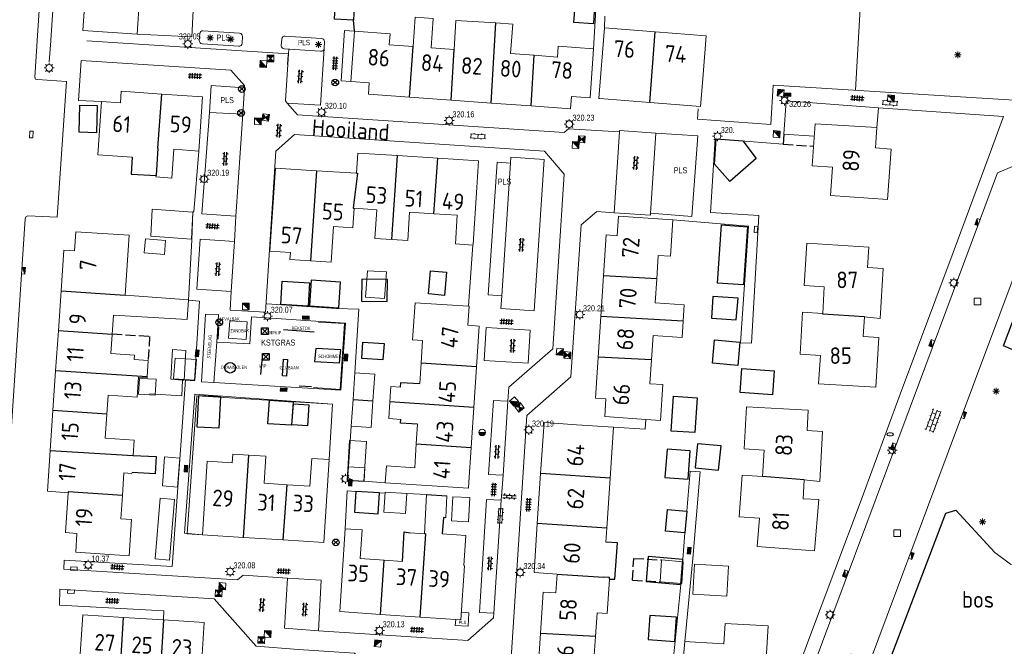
# Model space of a CAD drawing. Extents: x 168769 to 512904, y 516715 to 1559940.
# Tile 161 of 186: x 170197 to 170344, y 520095 to 520189. Entities that reach past the tile are written whole.
import ezdxf

# ---------------------------------------------------------------- set-up
doc = ezdxf.new("R2010")
doc.units = 0
doc.header["$MEASUREMENT"] = 0
doc.linetypes.add('OVERBOUW', pattern=[2, 1.5, -0.5])
doc.layers.get('0').update_dxf_attribs({"linetype": 'CONTINUOUS'})
for name, color, linetype, lineweight in [('B01_HOOFDGEBOUW', 10, 'CONTINUOUS', 0), ('B02_bijgebouw', 12, 'CONTINUOUS', 0), ('B07_scheidingsmuur', 14, 'CONTINUOUS', 25), ('B16_LUIFEL', 6, 'OVERBOUW', 25), ('L51_WATERLEIDINGPUT', 7, 'CONTINUOUS', 18), ('M10_Hulppunt', 7, 'CONTINUOUS', 18), ('Q13_SPEELWERKTUIG', 32, 'CONTINUOUS', 25), ('Q21_LANTAARNPAAL', 7, 'CONTINUOUS', 18), ('Q23_kolk', 7, 'CONTINUOUS', 18), ('Q26_BOOM', 7, 'CONTINUOUS', 18), ('Q28_rioolput', 7, 'CONTINUOUS', 18), ('Q722_RIOOLPUT_RWA', 5, 'CONTINUOUS', 18), ('Q723_RIOOLPUT_DWA', 32, 'CONTINUOUS', 18), ('Q92_BRANDKRAAN', 7, 'CONTINUOUS', 0), ('Q96_STRAATKOLK', 7, 'CONTINUOUS', 0), ('Q97_TROTTOIRKOLK', 7, 'CONTINUOUS', 0), ('S02_symb_open_verh', 7, 'CONTINUOUS', 13), ('T02_RASTER', 34, 'CONTINUOUS', 0), ('T05_SCHUTTING', 7, 'CONTINUOUS', 25), ('T51_CULTUURSCHEIDING', 3, 'CONTINUOUS', 0), ('V00_kant_verharding', 252, 'CONTINUOUS', 0), ('V02_Kant_open_verh', 253, 'CONTINUOUS', 0), ('V03_kant_tegel_verh', 254, 'CONTINUOUS', 13)]:
    doc.layers.add(name, color=color, linetype=linetype, lineweight=lineweight)
for name, color, linetype in [('B11_dakrand_hoofdgebouw', 20, 'CONTINUOUS'), ('B14_dakrand_bijgebouw', 30, 'CONTINUOUS'), ('Q14_zitbank', 32, 'CONTINUOUS'), ('Q22_Paal_steen', 32, 'CONTINUOUS'), ('Q34_Speelwerktuig', 32, 'CONTINUOUS'), ('S02_Klinkers', 7, 'CONTINUOUS'), ('S03_Tegels', 7, 'CONTINUOUS'), ('T20_TALUD', 34, 'CONTINUOUS'), ('Z02_Huisnummer', 253, 'CONTINUOUS'), ('Z05_Cultuuraanduiding', 3, 'CONTINUOUS'), ('Z06_STRAATNAAM', 7, 'CONTINUOUS')]:
    doc.layers.add(name, color=color, linetype=linetype)
doc.styles.add('ISOCP', font='isocp.shx', dxfattribs={"height": 1.8})
doc.styles.get("Standard").update_dxf_attribs({"font": 'ISOB.SHX'})

# ---------------------------------------------------------------- blocks, each defined once
blk = doc.blocks.new('Q21')
at = {"color": 0}
for points in [[(-1.5, 0), (-1, 0)], [(-1.06, 1.06), (-0.71, 0.71)], [(0, 1.5), (0, 1)], [(1.06, 1.06), (0.71, 0.71)], [(1.5, 0), (1, 0)], [(-1.06, -1.06), (-0.71, -0.71)], [(0, -1.5), (0, -1)], [(1.06, -1.06), (0.71, -0.71)]]:
    blk.add_lwpolyline(points, dxfattribs=at)
blk.add_circle((0, 0), 1, dxfattribs=at)
blk = doc.blocks.new('Q26')
at = {"color": 0}
for p, q in [((-1, 0), (1, 0)), ((-0.7, 0.7), (0.7, -0.7)), ((0.7, 0.7), (-0.7, -0.7)), ((0, 1), (0, -1))]:
    blk.add_line(p, q, dxfattribs=at)
blk = doc.blocks.new('Q28')
at = {"color": 0}
blk.add_lwpolyline([(1, 1), (1, -1), (-1, -1), (-1, 1)], close=True, dxfattribs=at)
blk = doc.blocks.new('Q97')
blk.add_hatch(color=256).paths.add_polyline_path([(-1, 1), (-1, 0), (1, 1)])
blk.add_line((1, 1), (-1, 0))
at = {"color": 0}
for points in [[(-1, 0), (-1, 1), (1, 1), (1, 0), (-1, 0)], [(0, 0.8), (0, 1)]]:
    blk.add_lwpolyline(points, dxfattribs=at)
blk = doc.blocks.new('Q23')
at = {"color": 0}
blk.add_lwpolyline([(0.99, -0.5), (-0.99, -0.5), (-0.99, 0.5), (0.99, 0.5), (0.99, -0.5)], dxfattribs=at)
blk = doc.blocks.new('Q92')
at = {"color": 0}
blk.add_ellipse((0, 0), major_axis=(-0.991, 0), ratio=0.499983, start_param=1.570796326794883, end_param=7.853981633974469, dxfattribs=at)
blk = doc.blocks.new('S022')
at = {"color": 0}
for p, q in [((0.01, 1.15), (0.31, 1.15)), ((0.31, -2.3), (0.31, 2.3)), ((0.31, 2.1), (1.51, 2.1)), ((0.31, 0), (1.51, 0)), ((1.51, -2.3), (1.51, 2.3)), ((1.51, 1.05), (1.81, 1.05)), ((0.01, -1.15), (0.31, -1.15)), ((0.31, -2.1), (1.51, -2.1)), ((1.51, -1.05), (1.81, -1.05))]:
    blk.add_line(p, q, dxfattribs=at)
blk = doc.blocks.new('S024')
at = {"color": 0}
for p, q in [((0, 1.2), (6.7, 1.2)), ((0, 0), (6.7, 0)), ((0.2, 1.2), (0.2, 0)), ((1.25, 1.5), (1.25, 1.2)), ((1.25, 0), (1.25, -1.2)), ((2.3, 1.2), (2.3, 0)), ((3.35, 1.5), (3.35, 1.2)), ((3.35, 0), (3.35, -1.2)), ((4.4, 1.2), (4.4, 0)), ((5.45, 1.5), (5.45, 1.2)), ((5.45, 0), (5.45, -1.2)), ((6.5, 1.2), (6.5, 0)), ((0, -1.2), (6.7, -1.2)), ((0.2, -1.2), (0.2, -1.5)), ((2.3, -1.2), (2.3, -1.5)), ((4.4, -1.2), (4.4, -1.5)), ((6.5, -1.2), (6.5, -1.5))]:
    blk.add_line(p, q, dxfattribs=at)
blk = doc.blocks.new('Q34')
at = {"color": 0}
for p, q in [((-0.7, 0.7), (0.7, -0.7)), ((0.7, 0.7), (-0.7, -0.7))]:
    blk.add_line(p, q, dxfattribs=at)
blk.add_lwpolyline([(1, 1), (1, -1), (-1, -1), (-1, 1)], close=True, dxfattribs=at)
blk = doc.blocks.new('Q723')
for points in [[(-1, 1), (1, -1)], [(-1, -1), (1, 1)], [(-1, -1), (1, -1), (1, 1), (-1, 1), (-1, -1)], [(0.8, 0.8), (-0.8, 0.8)], [(0.6, 0.6), (-0.6, 0.6)], [(0.4, 0.4), (-0.4, 0.4)], [(0.2, 0.2), (-0.2, 0.2)], [(0.8, -0.8), (-0.8, -0.8)], [(0.6, -0.6), (-0.6, -0.6)], [(0.4, -0.4), (-0.4, -0.4)], [(0.2, -0.2), (-0.2, -0.2)]]:
    blk.add_lwpolyline(points)
blk = doc.blocks.new('Q22')
for points in [[(-0.719, -0.672), (0.702, 0.706)], [(-0.712, 0.671), (0.715, -0.672)]]:
    blk.add_lwpolyline(points)
blk.add_circle((0, 0), 1)
blk = doc.blocks.new('Q722')
for points in [[(-1, 1), (1, -1)], [(-1, -1), (1, -1), (1, 1), (-1, 1), (-1, -1)], [(-0.8, 0.8), (-1, 0.8)], [(-0.6, 0.6), (-1, 0.6)], [(-0.4, 0.4), (-1, 0.4)], [(-0.2, 0.2), (-1, 0.2)], [(-1, 0), (0, 0)], [(0.2, -0.2), (-1, -0.2)], [(0.4, -0.4), (-1, -0.4)], [(0.6, -0.6), (-1, -0.6)], [(0.8, -0.8), (-1, -0.8)]]:
    blk.add_lwpolyline(points)
blk = doc.blocks.new('Q96')
for p, q in [((-1, 0.88), (1, 0.88)), ((-1, 0.75), (1, 0.75)), ((-1, 0.63), (1, 0.63)), ((-1, 0.5), (1, 0.5)), ((-1, 0.38), (1, 0.38)), ((-1, 0.25), (1, 0.25)), ((-1, 0.12), (1, 0.12))]:
    blk.add_line(p, q)
at = {"color": 0}
blk.add_lwpolyline([(1, 1), (1, 0), (-1, 0), (-1, 1), (1, 1)], dxfattribs=at)
blk = doc.blocks.new('TEGELS6')
for points in [[(-4, 0.75), (4, 0.75)], [(-3, -1.6), (-3, 1.6)], [(-1.5, -1.6), (-1.5, 1.6)], [(0, -1.6), (0, 1.6)], [(1.5, -1.6), (1.5, 1.6)], [(3, -1.6), (3, 1.6)], [(-4, -0.75), (4, -0.75)]]:
    blk.add_lwpolyline(points)
blk = doc.blocks.new('KLINKERS6')
for points in [[(-4, 0.75), (4, 0.75)], [(-3, 0.75), (-3, 1.6)], [(-1.5, -0.75), (-1.5, 0.75)], [(0, 0.75), (0, 1.6)], [(1.5, -0.75), (1.5, 0.75)], [(3, 0.75), (3, 1.6)], [(-4, -0.75), (4, -0.75)], [(-3, -1.6), (-3, -0.75)], [(0, -1.6), (0, -0.75)], [(3, -1.6), (3, -0.75)]]:
    blk.add_lwpolyline(points)
blk = doc.blocks.new('L51')
for points in [[(0, 1, 1), (0, -1)], [(0, -1, 1), (0, 1)]]:
    blk.add_lwpolyline(points, format="xyb")
blk.add_lwpolyline([(-1, 0), (1, 0), (0.9, -0.2), (-0.9, -0.2), (-0.8, -0.4), (0.8, -0.4), (0.7, -0.6), (-0.7, -0.6), (-0.4, -0.8), (0.4, -0.8), (0, -1)])

msp = doc.modelspace()

# ---------------------------------------------------------------- linework, layer by layer
at = {"layer": 'B01_HOOFDGEBOUW'}
for points in [[(170214.22, 520187.07), (170206.05, 520187.61), (170206.24, 520190.48), (170204.64, 520190.58), (170205.05, 520196.82)], [(170213.15, 520196.28), (170212.91, 520192.64), (170214.58, 520192.53), (170214.22, 520187.07)], [(170255.56, 520185.21), (170255.88, 520189.63), (170258.58, 520189.44), (170258.27, 520185.04), (170261.72, 520184.79)], [(170267.96, 520188.77), (170261.98, 520189.13), (170261.72, 520184.79)], [(170267.96, 520188.77), (170270.49, 520188.59), (170270.17, 520184.15), (170273.69, 520183.9)], [(170246.23, 520179.98), (170246.77, 520187.51)], [(170246.77, 520187.51), (170252.11, 520187.12), (170251.99, 520185.46), (170255.56, 520185.21)], [(170283.56, 520177.42), (170283.41, 520177.43), (170284.24, 520188)], [(170284.24, 520188), (170291.86, 520187.41)], [(170291.86, 520187.41), (170299.47, 520186.82), (170298.97, 520180.36)], [(170273.69, 520183.9), (170277.2, 520183.64), (170277.32, 520185.27), (170282.61, 520184.89)], [(170282.61, 520184.89), (170282.08, 520177.54), (170279.29, 520177.74), (170279.15, 520175.89)], [(170248.88, 520178.06), (170249, 520179.78), (170246.23, 520179.98)], [(170298.97, 520180.36), (170298.65, 520176.24)], [(170208.86, 520176.98), (170211.69, 520176.79), (170211.8, 520178.51)], [(170211.8, 520178.51), (170217.9, 520178.09)], [(170217.9, 520178.09), (170224.02, 520177.68)], [(170255.01, 520177.62), (170248.88, 520178.06)], [(170213.46, 520168.62), (170208.31, 520168.97), (170208.86, 520176.98)], [(170224.02, 520177.68), (170223.46, 520169.56)], [(170261.27, 520177.17), (170255.01, 520177.62)], [(170267.25, 520176.74), (170261.27, 520177.17)], [(170273.24, 520176.31), (170267.25, 520176.74)], [(170291.03, 520176.84), (170283.56, 520177.42)], [(170298.65, 520176.24), (170291.03, 520176.84)], [(170279.15, 520175.89), (170273.24, 520176.31)], [(170326.68, 520162.27), (170318.1, 520162.87), (170318.4, 520167.14), (170315.37, 520167.36), (170315.81, 520173.65), (170325.08, 520173.08), (170324.87, 520170.02), (170327.21, 520169.85), (170326.68, 520162.27)], [(170223.46, 520169.56), (170219.68, 520169.83), (170219.38, 520165.51), (170217.02, 520165.67), (170217.04, 520165.89)], [(170247.07, 520166.22), (170247.26, 520169.26), (170253.22, 520168.87)], [(170253.22, 520168.87), (170259.27, 520168.48)], [(170259.27, 520168.48), (170265.35, 520168.09)], [(170265.35, 520168.09), (170265.09, 520164.09)], [(170234.11, 520154.54), (170234.92, 520167.01)], [(170234.92, 520167.01), (170241.06, 520166.61)], [(170241.06, 520166.61), (170247.07, 520166.22)], [(170265.09, 520164.09), (170264.54, 520155.59)], [(170246.72, 520160.98), (170246.53, 520158.04)], [(170252.38, 520156.28), (170249.85, 520156.45), (170250.13, 520160.76), (170246.72, 520160.98)], [(170258.69, 520160.15), (170255.02, 520160.38), (170254.75, 520156.13), (170252.38, 520156.28)], [(170264.51, 520155.47), (170261.9, 520155.64), (170262.17, 520159.92), (170258.69, 520160.15)], [(170294.49, 520159.26), (170286.33, 520159.81), (170286.14, 520156.86), (170284.5, 520156.97), (170284.09, 520150.84)], [(170292.07, 520150.39), (170292.3, 520153.9), (170294.13, 520153.78), (170294.49, 520159.26)], [(170202.8, 520148.59), (170203.22, 520154.72), (170204.82, 520154.62), (170205, 520157.44), (170213.02, 520156.92)], [(170246.53, 520158.04), (170243.62, 520158.22), (170243.28, 520152.89), (170240.19, 520153.09)], [(170212.42, 520147.96), (170213.02, 520156.92)], [(170240.19, 520153.09), (170237.11, 520153.29), (170237.18, 520154.34), (170234.11, 520154.54)], [(170264.54, 520155.59), (170264.51, 520155.47)], [(170316.95, 520145.22), (170317.19, 520149.22), (170314.15, 520149.4), (170314.55, 520155.73), (170323.85, 520155.16), (170323.66, 520152.09), (170326, 520151.94), (170325.55, 520144.45), (170323.21, 520144.69)], [(170284.09, 520150.84), (170283.69, 520144.74)], [(170296.05, 520144.06), (170296.21, 520146.5), (170291.83, 520146.79), (170292.07, 520150.39)], [(170202.4, 520142.61), (170202.8, 520148.59)], [(170212.42, 520147.96), (170221.92, 520147.27)], [(170221.92, 520147.27), (170221.71, 520144.28)], [(170256.77, 520137.74), (170256.99, 520141.15), (170255.45, 520141.24), (170255.87, 520146.8), (170263.85, 520146.29)], [(170263.85, 520146.29), (170263.96, 520146.28), (170263.78, 520143.43), (170265.46, 520143.31)], [(170210.64, 520144.96), (170210.45, 520142.08)], [(170221.71, 520144.28), (170210.64, 520144.96)], [(170283.69, 520144.74), (170283.29, 520138.66)], [(170291.29, 520138.24), (170291.53, 520141.9), (170295.88, 520141.61), (170296.05, 520144.06)], [(170323.21, 520144.69), (170323.03, 520141.78), (170325.38, 520141.63), (170324.93, 520134.16), (170316.34, 520134.67), (170316.6, 520138.91), (170313.56, 520139.09), (170313.94, 520145.4), (170316.95, 520145.22)], [(170201.99, 520136.62), (170202.4, 520142.61)], [(170265.46, 520143.31), (170265.06, 520137.2)], [(170210.45, 520142.08), (170210.26, 520139.19), (170213.81, 520138.95), (170213.76, 520138.31), (170215.87, 520138.17), (170215.71, 520135.72)], [(170283.29, 520138.66), (170282.88, 520132.51), (170284.45, 520132.41), (170284.28, 520129.74), (170290.42, 520129.33)], [(170290.42, 520129.33), (170292.63, 520129.19), (170292.98, 520134.55), (170291.05, 520134.68), (170291.29, 520138.24)], [(170256.58, 520134.72), (170256.77, 520137.74)], [(170265.06, 520137.2), (170264.67, 520131.13)], [(170201.59, 520130.65), (170201.99, 520136.62)], [(170215.71, 520135.72), (170215.7, 520135.57), (170214.43, 520135.66), (170214.23, 520132.66), (170209.85, 520132.95)], [(170252.1, 520131.94), (170252.25, 520134.26), (170253.66, 520134.17)], [(170209.85, 520132.95), (170209.66, 520130.1)], [(170253.72, 520129.34), (170251.94, 520129.46), (170252.1, 520131.94)], [(170264.67, 520131.13), (170264.28, 520125.14)], [(170307.91, 520120.77), (170308.2, 520124.74), (170305.17, 520124.9), (170305.51, 520131.21), (170314.77, 520130.71), (170314.61, 520127.66), (170316.93, 520127.53), (170316.53, 520120.03), (170314.19, 520120.25)], [(170201.19, 520124.68), (170201.59, 520130.65)], [(170209.66, 520130.1), (170209.43, 520126.51), (170213.75, 520126.22), (170213.59, 520123.91)], [(170256.03, 520125.67), (170256.23, 520128.63)], [(170274.68, 520121.22), (170275.19, 520128.85), (170276.04, 520128.8)], [(170276.04, 520128.8), (170280.03, 520128.53)], [(170280.03, 520128.53), (170285.62, 520128.16)], [(170285.62, 520128.16), (170285.11, 520120.53)], [(170251.4, 520119.84), (170251.56, 520122.37), (170255.8, 520122.09), (170256.03, 520125.67)], [(170264.28, 520125.14), (170263.94, 520119.91)], [(170203.86, 520118.34), (170200.77, 520118.55), (170201.19, 520124.68)], [(170228.53, 520124.12), (170228.45, 520122.82), (170224.72, 520123.06), (170224.02, 520112.03)], [(170228.53, 520124.12), (170230.96, 520123.97)], [(170230.96, 520123.97), (170233.47, 520123.81), (170233.22, 520119.75), (170236.7, 520119.53)], [(170236.7, 520119.53), (170240.11, 520119.31), (170240.38, 520123.48), (170242.96, 520123.32)], [(170242.96, 520123.32), (170242.18, 520110.89)], [(170213.44, 520121.36), (170213.43, 520121.23), (170212.21, 520121.31), (170211.99, 520117.92)], [(170274.18, 520113.74), (170274.68, 520121.22)], [(170285.11, 520120.53), (170284.61, 520113.05)], [(170314.19, 520120.25), (170314.04, 520117.43), (170316.38, 520117.3), (170315.73, 520109.65), (170307.15, 520110.29), (170307.46, 520114.53), (170304.43, 520114.75), (170304.89, 520120.99), (170307.91, 520120.77)], [(170263.94, 520119.91), (170263.88, 520119.03), (170251.4, 520119.84)], [(170211.75, 520114.43), (170213.37, 520114.32), (170213.01, 520108.89), (170205, 520109.42), (170205.19, 520112.24), (170203.46, 520112.36), (170203.86, 520118.34)], [(170211.99, 520117.92), (170211.75, 520114.43)], [(170257.27, 520112.2), (170257.56, 520118.08)], [(170260.45, 520114.59), (170260.64, 520117.86)], [(170277.13, 520106.15), (170273.7, 520106.38), (170274.18, 520113.74)], [(170284.61, 520113.05), (170284.47, 520110.91)], [(170230.12, 520111.65), (170224.02, 520112.03)], [(170236.08, 520111.27), (170230.12, 520111.65)], [(170250.68, 520100.11), (170244.56, 520100.52), (170245.4, 520112.94)], [(170245.4, 520112.94), (170247.91, 520112.77), (170247.62, 520108.47), (170251.21, 520108.23)], [(170255.1, 520112.35), (170257.27, 520112.2)], [(170257.27, 520112.2), (170257.45, 520112.19)], [(170263.28, 520107.4), (170263.18, 520107.41), (170263.49, 520111.94), (170259.93, 520112.18)], [(170242.18, 520110.89), (170236.08, 520111.27)], [(170251.21, 520108.23), (170253.97, 520108.04)], [(170263.28, 520107.4), (170262.74, 520099.29), (170256.63, 520099.71)], [(170274.67, 520097.26), (170275.08, 520103.44), (170276.94, 520103.32), (170277.13, 520106.15)], [(170284.98, 520105.4), (170284.63, 520100.25), (170283.13, 520100.35), (170282.89, 520096.8)], [(170205.54, 520091.95), (170206.05, 520100.05), (170212.17, 520099.66)], [(170256.63, 520099.71), (170250.68, 520100.11)], [(170212.17, 520099.66), (170218.17, 520099.27)], [(170218.17, 520099.27), (170224.27, 520098.88), (170223.97, 520094.08)], [(170297.9, 520095.92), (170302.15, 520095.67), (170302.34, 520098.75), (170308.8, 520098.37), (170308.25, 520089.23), (170305.05, 520089.42), (170304.9, 520086.99), (170297.4, 520087.44), (170297.67, 520092.09)], [(170274.27, 520091.29), (170274.67, 520097.26)], [(170282.89, 520096.8), (170282.66, 520093.27), (170286.95, 520092.98), (170286.79, 520090.57)], [(170295.95, 520092.21), (170296.27, 520096.02)], [(170296.27, 520096.02), (170297.9, 520095.92)]]:
    msp.add_lwpolyline(points, dxfattribs=at)
at = {"layer": 'B02_bijgebouw'}
for points in [[(170325.08, 520173.08), (170325.29, 520176.03), (170311.47, 520177.08), (170311.14, 520172.09), (170315.68, 520171.77)], [(170216.47, 520160.82), (170216.26, 520156.77), (170222.36, 520156.36), (170222.57, 520160.41), (170216.47, 520160.82)], [(170222.55, 520160.46), (170222.4, 520156.19)], [(170218.29, 520154.06), (170218.46, 520156.16), (170215.44, 520156.38), (170215.27, 520154.28), (170218.29, 520154.06)], [(170248.45, 520147.64), (170251.29, 520147.45), (170251.57, 520151.43), (170248.74, 520151.62), (170248.45, 520147.64)], [(170219.24, 520135.43), (170219.5, 520139.79), (170221.52, 520139.68)], [(170221.52, 520139.68), (170221.24, 520135.2), (170221.01, 520135.22)], [(170223.08, 520138.33), (170219.92, 520138.53), (170219.67, 520135.4), (170222.83, 520135.2), (170223.08, 520138.33)], [(170217.04, 520135.34), (170214.55, 520135.47), (170214.39, 520133.09), (170216.91, 520132.96), (170217.04, 520135.34)], [(170221.01, 520135.22), (170219.23, 520135.34), (170219.24, 520135.43)], [(170221.01, 520135.22), (170220.91, 520132.86)], [(170246.56, 520132.3), (170246.81, 520136.29), (170249.81, 520136.1), (170249.55, 520132.11)], [(170220.91, 520132.86), (170216.07, 520133.14)], [(170246.3, 520128.31), (170246.56, 520132.3)], [(170249.55, 520132.11), (170249.29, 520128.11), (170246.3, 520128.31)], [(170248.2, 520120), (170248.56, 520126.01), (170246.04, 520126.18), (170245.67, 520120.17), (170248.2, 520120)], [(170218.32, 520123.72), (170217.98, 520119.36), (170220.26, 520119.15), (170220.61, 520123.51), (170218.32, 520123.72)], [(170248.23, 520120.06), (170245.73, 520120.2), (170245.88, 520122.22)], [(170245.88, 520122.22), (170248.34, 520122.06), (170248.23, 520120.06)], [(170219.05, 520108.25), (170219.8, 520117.32), (170217.66, 520117.5), (170216.91, 520108.43), (170219.05, 520108.25)], [(170263.85, 520113.98), (170261.3, 520114.11), (170261.5, 520117.73), (170264.05, 520117.6), (170263.85, 520113.98)], [(170292.77, 520108.26), (170292.57, 520104.99), (170295.83, 520104.73), (170296.03, 520108), (170292.77, 520108.26)], [(170302.58, 520102.84), (170302.85, 520107.33), (170297.75, 520107.64), (170297.49, 520103.14), (170302.58, 520102.84)]]:
    msp.add_lwpolyline(points, dxfattribs=at)
msp.add_lwpolyline([(170251.39, 520118.41), (170251.17, 520115.41), (170254.4, 520115.21), (170254.61, 520118.2), (170251.39, 520118.41)], close=True, dxfattribs=at)
at = {"layer": 'B07_scheidingsmuur'}
for points in [[(170267.25, 520176.74), (170267.96, 520188.77)], [(170291.03, 520176.84), (170291.86, 520187.41)], [(170255.01, 520177.62), (170255.56, 520185.21)], [(170261.27, 520177.17), (170261.72, 520184.79)], [(170273.24, 520176.31), (170273.69, 520183.9)], [(170217.32, 520169.99), (170217.9, 520178.09)], [(170217.32, 520169.99), (170217.04, 520165.89)], [(170252.38, 520156.28), (170253.22, 520168.87)], [(170258.69, 520160.15), (170259.27, 520168.48)], [(170241.06, 520166.61), (170240.19, 520153.09)], [(170247.07, 520166.22), (170247.21, 520166.22), (170246.57, 520160.99), (170246.72, 520160.98)], [(170292.07, 520150.39), (170284.09, 520150.84)], [(170202.8, 520148.59), (170212.42, 520147.96)], [(170296.05, 520144.06), (170283.69, 520144.74)], [(170323.21, 520144.69), (170316.95, 520145.09), (170316.95, 520145.22)], [(170210.45, 520142.08), (170202.4, 520142.61)], [(170291.29, 520138.24), (170283.29, 520138.66)], [(170265.06, 520137.2), (170256.77, 520137.74)], [(170215.71, 520135.72), (170201.99, 520136.62)], [(170246.56, 520132.3), (170249.55, 520132.11)], [(170264.67, 520131.13), (170252.1, 520131.94)], [(170209.66, 520130.1), (170201.59, 520130.65)], [(170256.03, 520125.67), (170264.28, 520125.14)], [(170201.19, 520124.68), (170213.59, 520123.91)], [(170230.12, 520111.65), (170230.96, 520123.97)], [(170285.11, 520120.53), (170274.68, 520121.22)], [(170314.19, 520120.25), (170307.91, 520120.77)], [(170236.08, 520111.27), (170236.7, 520119.53)], [(170203.87, 520118.46), (170203.86, 520118.34)], [(170211.99, 520117.92), (170203.87, 520118.46)], [(170284.61, 520113.05), (170274.18, 520113.74)], [(170256.63, 520099.71), (170257.45, 520112.19)], [(170250.68, 520100.11), (170251.21, 520108.23)], [(170277.13, 520106.15), (170284.12, 520105.68)], [(170284.98, 520105.4), (170284.99, 520105.62), (170284.12, 520105.68)], [(170211.4, 520087.23), (170212.17, 520099.66)], [(170218.17, 520099.27), (170217.42, 520086.84)], [(170282.89, 520096.8), (170274.67, 520097.26)]]:
    msp.add_lwpolyline(points, dxfattribs=at)
at = {"layer": 'B11_dakrand_hoofdgebouw'}
for points in [[(170213.46, 520168.62), (170213.29, 520166.11), (170217.04, 520165.89)], [(170253.66, 520134.17), (170253.72, 520134.88), (170256.58, 520134.72)], [(170256.23, 520128.63), (170253.68, 520128.78), (170253.72, 520129.34)], [(170213.59, 520123.91), (170217.08, 520123.75), (170216.93, 520121.15), (170213.44, 520121.36)], [(170257.56, 520118.08), (170260.64, 520117.86)], [(170260.45, 520114.59), (170260.1, 520114.61), (170259.93, 520112.18)], [(170253.97, 520108.04), (170254.24, 520112.47), (170255.1, 520112.35)]]:
    msp.add_lwpolyline(points, dxfattribs=at)
at = {"layer": 'B14_dakrand_bijgebouw'}
for points in [[(170243.88, 520191.29), (170246.73, 520191.18), (170246.65, 520189.19), (170243.78, 520189.3), (170243.88, 520191.29)], [(170279.66, 520188.84), (170279.96, 520192.55), (170282.78, 520192.35), (170282.6, 520188.62), (170279.66, 520188.84)], [(170205.5, 520172.37), (170205.64, 520176.45), (170208.23, 520176.36), (170208.09, 520172.28), (170205.5, 520172.37)], [(170303.04, 520164.99), (170300.75, 520167.58), (170300.99, 520171.37), (170304.98, 520171.07), (170306.98, 520168.44), (170303.04, 520164.99)], [(170301.16, 520149.77), (170301.77, 520158.48), (170305.69, 520158.21), (170305.1, 520149.5), (170301.16, 520149.77)], [(170257.89, 520148.16), (170258.18, 520151.58), (170260.57, 520151.41), (170260.29, 520147.91), (170257.89, 520148.16)], [(170235.95, 520150.04), (170240.05, 520149.8), (170239.85, 520146.3), (170235.75, 520146.53), (170235.95, 520150.04)], [(170244.67, 520149.89), (170240.28, 520150.18), (170240.03, 520146.34), (170244.41, 520146.05), (170244.67, 520149.89)], [(170251.72, 520150.28), (170247.89, 520150.33), (170247.85, 520147.05), (170251.68, 520147), (170251.72, 520150.28)], [(170304, 520144.25), (170304.26, 520147.51), (170300.5, 520147.77), (170300.28, 520144.52), (170304, 520144.25)], [(170300.42, 520137.76), (170300.72, 520141.26), (170304.54, 520140.93), (170304.24, 520137.43), (170300.42, 520137.76)], [(170248.04, 520140.92), (170251.22, 520140.7), (170251.05, 520138.26), (170247.87, 520138.48), (170248.04, 520140.92)], [(170304.83, 520136.98), (170309.67, 520136.63), (170309.41, 520133.03), (170304.57, 520133.37), (170304.83, 520136.98)], [(170226.72, 520132.74), (170226.46, 520128.01), (170223.18, 520128.19), (170223.44, 520132.92), (170226.72, 520132.74)], [(170233.79, 520128.69), (170234.02, 520132.21), (170237.58, 520131.98), (170237.35, 520128.46), (170233.79, 520128.69)], [(170294.25, 520127.58), (170294.59, 520132.79), (170298.16, 520132.55), (170297.81, 520127.35), (170294.25, 520127.58)], [(170239.73, 520128.37), (170237.41, 520128.53), (170237.62, 520131.65), (170239.94, 520131.49), (170239.73, 520128.37)], [(170297.1, 520124.6), (170293.63, 520124.86), (170293.31, 520120.62), (170296.78, 520120.36), (170297.1, 520124.6)], [(170301.71, 520125.38), (170298.18, 520125.66), (170297.82, 520122.08), (170301.32, 520121.7), (170301.71, 520125.38)], [(170246.98, 520118.53), (170246.78, 520115.45), (170250.34, 520115.19), (170250.52, 520118.31)], [(170250.52, 520118.31), (170246.98, 520118.53)], [(170296.29, 520112.31), (170293.37, 520112.58), (170293.67, 520115.84), (170296.59, 520115.59)], [(170296.59, 520115.59), (170296.29, 520112.31)], [(170284.98, 520105.4), (170285.81, 520105.36), (170286.19, 520110.81), (170284.47, 520110.91)], [(170296, 520108.34), (170290.81, 520108.79), (170290.47, 520105.02), (170295.68, 520104.57)], [(170295.68, 520104.57), (170296, 520108.34)], [(170295.03, 520099.68), (170291.05, 520099.96), (170290.79, 520096.33), (170294.77, 520096.05), (170295.03, 520099.68)]]:
    msp.add_lwpolyline(points, dxfattribs=at)
at = {"layer": 'B16_LUIFEL'}
msp.add_line((170288.44, 520105.23), (170292.57, 520104.99), dxfattribs=at)
for points in [[(170311.14, 520172.09), (170311.03, 520170.6), (170315.57, 520170.28)], [(170210.46, 520142.15), (170216.08, 520141.78), (170215.87, 520138.17)], [(170288.44, 520105.23), (170288.63, 520108.5), (170292.77, 520108.26)]]:
    msp.add_lwpolyline(points, dxfattribs=at)
at = {"layer": 'Q13_SPEELWERKTUIG'}
for points in [[(170236.16, 520142.83), (170240.75, 520142.46)], [(170240.8, 520138.03), (170244.55, 520137.82), (170244.73, 520139.75), (170240.97, 520139.96), (170240.8, 520138.03)], [(170232.74, 520136.08), (170233.02, 520139.14)], [(170236.76, 520138.33), (170236.6, 520135.83), (170235.98, 520135.84), (170236.14, 520138.34), (170236.76, 520138.33)]]:
    msp.add_lwpolyline(points, dxfattribs=at)
msp.add_circle((170228.14, 520137.07), 0.795, dxfattribs=at)
at = {"layer": 'Q14_zitbank'}
for points in [[(170226.35, 520141.38), (170226.47, 520143.24)], [(170240.33, 520134.2), (170238.47, 520134.32)]]:
    msp.add_lwpolyline(points, dxfattribs=at)
at = {"layer": 'T02_RASTER', "linetype": 'Continuous'}
msp.add_lwpolyline([(170241.4, 520143.92), (170245.29, 520143.68), (170244.63, 520133.81), (170240.62, 520134.09)], dxfattribs=at)
at = {"layer": 'T05_SCHUTTING'}
msp.add_lwpolyline([(170246.77, 520187.51), (170246.65, 520189.19)], dxfattribs=at)
at = {"layer": 'T20_TALUD'}
msp.add_lwpolyline([(170346.92, 520139.1), (170344.04, 520140.38), (170359.19, 520180.33, 0.174694), (170356.28, 520199.94, -0.086313), (170353.56, 520211.14), (170358.72, 520214.07)], format="xyb", dxfattribs=at)
msp.add_lwpolyline([(170323.88, 520078.81), (170322.75, 520082.09), (170335.38, 520115.26), (170336.9, 520115.71)], dxfattribs=at)
at = {"layer": 'T51_CULTUURSCHEIDING'}
for points in [[(170323.3, 520204.06), (170321.85, 520178.67)], [(170336.9, 520115.71), (170342.75, 520109.36), (170345.11, 520107.65), (170357.75, 520106.98)]]:
    msp.add_lwpolyline(points, dxfattribs=at)
at = {"layer": 'V00_kant_verharding'}
for p, q in [((170313.3, 520176.83), (170312.95, 520176.85)), ((170344.04, 520174.75), (170325.29, 520176.03)), ((170341.91, 520168.91), (170344.04, 520174.75)), ((170335.62, 520124), (170353, 520170.65)), ((170336.49, 520154.34), (170341.91, 520168.91)), ((170300.13, 520160.36), (170307.39, 520159.89)), ((170328.56, 520133.1), (170336.49, 520154.34)), ((170322.7, 520117.23), (170328.56, 520133.1)), ((170319.27, 520080.28), (170335.62, 520124)), ((170314.84, 520096.25), (170322.7, 520117.23)), ((170309.45, 520081.74), (170314.84, 520096.25))]:
    msp.add_line(p, q, dxfattribs=at)
for points in [[(170204.5, 520234.32), (170204.23, 520230.92), (170203.18, 520214.24), (170202.16, 520199.78), (170201.28, 520186.18)], [(170202.39, 520233.05), (170200.99, 520212.39), (170199.29, 520186.85), (170198.89, 520180.64), (170198.99, 520180.31), (170199.25, 520180.28), (170203.63, 520179.98), (170202.22, 520159.66), (170197.8, 520159.82), (170197.52, 520159.69), (170197.44, 520159.41), (170195.3, 520127.56), (170193.6, 520103.31), (170193.23, 520098.05), (170192.5, 520095.29), (170192.24, 520094.49), (170190.01, 520091.43), (170187.5, 520089.36)], [(170214.22, 520187.07), (170222.4, 520186.68), (170222.58, 520190.62), (170223.46, 520204.58), (170225.11, 520204.46), (170225.01, 520202.99)], [(170282.61, 520184.89), (170283.03, 520192.53), (170283.14, 520194.78), (170293.17, 520194.09), (170293.16, 520193.03), (170292.3, 520192.59), (170286.89, 520192.99)], [(170284.24, 520188), (170284.32, 520189.76)], [(170246.23, 520179.98), (170244.79, 520180.09), (170245.29, 520187.61), (170246.77, 520187.51)], [(170201.28, 520186.18), (170201.27, 520186.05), (170201.04, 520182.93)], [(170236.82, 520183.96), (170236.73, 520182.51)], [(170222.55, 520160.46), (170222.7, 520160.45), (170223.46, 520169.56)], [(170304.64, 520140.81), (170305.83, 520158.31), (170294.49, 520159.26)], [(170307.39, 520159.89), (170306.29, 520140.74)], [(170221.92, 520147.27), (170222.4, 520156.19)], [(170263.96, 520147.78), (170264.51, 520155.47)], [(170263.85, 520146.29), (170263.96, 520147.78)], [(170244.1, 520145.96), (170233.64, 520146.66)], [(170244.1, 520145.96), (170247.42, 520145.83), (170246.81, 520136.29)], [(170306.29, 520140.74), (170304.64, 520140.81)], [(170224.02, 520112.03), (170221.68, 520112.19), (170223.15, 520132.86), (170243.47, 520131.6), (170242.96, 520123.32)], [(170290.42, 520129.33), (170290.32, 520127.86)], [(170246.3, 520128.31), (170245.88, 520122.22)], [(170285.62, 520128.16), (170290.32, 520127.86)], [(170296.98, 520120.38), (170297.08, 520121.57), (170298.58, 520121.45), (170298.49, 520120.37)], [(170248.23, 520120.06), (170251.4, 520119.84)], [(170296.27, 520096.02), (170297.49, 520108.48), (170298.49, 520120.37)], [(170296.98, 520120.38), (170296.59, 520115.59)], [(170246.98, 520118.53), (170245.69, 520118.64), (170245.4, 520112.94)], [(170250.52, 520118.31), (170251.37, 520118.25)], [(170257.56, 520118.08), (170254.61, 520118.2)], [(170296.29, 520112.31), (170296, 520108.34)], [(170295.68, 520104.57), (170294.86, 520096.08)], [(170294.86, 520096.08), (170294.18, 520089.96)]]:
    msp.add_lwpolyline(points, dxfattribs=at)
msp.add_lwpolyline([(170328.59, 520204.27), (170334.9, 520201.89, -0.179975), (170345.66, 520191.81, -0.226667), (170347.67, 520172.72), (170345.64, 520167.32), (170343.16, 520166.28), (170331.46, 520134.92), (170312.1, 520083.17), (170313.25, 520080.87), (170312.85, 520079.76)], format="xyb", dxfattribs=at)
at = {"layer": 'V02_Kant_open_verh'}
for p, q in [((170221.32, 520112.27), (170224.02, 520112.03)), ((170261.88, 520098.44), (170261.95, 520099.34))]:
    msp.add_line(p, q, dxfattribs=at)
for points in [[(170206.64, 520186.08), (170236.9, 520184.14), (170236.95, 520184.82)], [(170236.9, 520184.14), (170236.44, 520177.08), (170236.69, 520176.73), (170238.26, 520174.98), (170278.21, 520172.35), (170278.83, 520172.9), (170286.5, 520172.41), (170285.68, 520160.31), (170283.08, 520160.49), (170280.74, 520158.47), (170279.22, 520135.71), (170272.63, 520129.91), (170269.79, 520086.62)], [(170236.69, 520176.73), (170241.66, 520176.42), (170242.21, 520184.92)], [(170203.2, 520106.87), (170229.27, 520105.27), (170230.09, 520106), (170236.73, 520105.52), (170236.29, 520098.04), (170241.38, 520097.65), (170263.78, 520096.18), (170267.62, 520099.61), (170267.67, 520100.31), (170268.78, 520117.24), (170269.04, 520120.99), (170269.76, 520132.07), (170269.89, 520134.14), (170276.52, 520139.93), (170278.22, 520166.11), (170275.25, 520169.52), (170237.8, 520172.02), (170234.98, 520169.56), (170233.42, 520145.38), (170228.14, 520145.72), (170228.28, 520148.5), (170228.79, 520155.99), (170229.02, 520159.81), (170230.03, 520175.06), (170230.3, 520179.01), (170230.31, 520179.4), (170228.25, 520181.7), (170205.81, 520183.15)], [(170225.04, 520175.33), (170230.03, 520175.06)], [(170291.96, 520172.25), (170291.15, 520160.22)], [(170268.84, 520147.87), (170268.72, 520145.95), (170273.7, 520145.58), (170275.22, 520168.29), (170270.23, 520168.63), (170270.18, 520167.78), (170268.84, 520147.87)], [(170273.09, 520142.7), (170266.5, 520143.1), (170266.2, 520138.18), (170272.79, 520137.78), (170273.09, 520142.7)], [(170247.06, 520067.88), (170248.72, 520092.14), (170246.8, 520094.3), (170238.39, 520094.84), (170232.04, 520095.34), (170225.76, 520102.45), (170202.63, 520103.88)], [(170262.81, 520100.42), (170263.9, 520100.35), (170263.82, 520098.33), (170261.88, 520098.44)]]:
    msp.add_lwpolyline(points, dxfattribs=at)
at = {"layer": 'V03_kant_tegel_verh'}
for points in [[(170223.94, 520185.64, -0.428038), (170223.52, 520186.13), (170223.59, 520187.13, -0.449348), (170224.07, 520187.57), (170229.56, 520187.23, -0.337238), (170230.01, 520186.73), (170229.93, 520185.7, -0.441417), (170229.43, 520185.26), (170223.94, 520185.64)], [(170236.24, 520184.87, -0.381952), (170235.81, 520185.33), (170235.89, 520186.36, -0.413029), (170236.41, 520186.78), (170241.83, 520186.43, -0.450971), (170242.27, 520185.93), (170242.21, 520184.92, -0.473817), (170241.68, 520184.5), (170236.24, 520184.87)]]:
    msp.add_lwpolyline(points, format="xyb", dxfattribs=at)
for points in [[(170205.81, 520183.15), (170205.4, 520177.15), (170208.86, 520176.98)], [(170346.46, 520177.12), (170309.55, 520179.45), (170309.18, 520173.55), (170298.19, 520174.31), (170298.3, 520175.9)], [(170229.02, 520159.81), (170223.89, 520160.15), (170225.04, 520175.33), (170225.32, 520179.36), (170230.3, 520179.01)], [(170286.5, 520172.41), (170286.5, 520172.61), (170291.96, 520172.25), (170298.24, 520171.82), (170297.32, 520159.76), (170291.15, 520160.22), (170291.14, 520159.93), (170285.68, 520160.31)], [(170300.13, 520160.36), (170300.84, 520171.38), (170311.03, 520170.6), (170311.03, 520170.6)], [(170268.84, 520147.87), (170266.83, 520147.99), (170268.18, 520167.87), (170270.18, 520167.73)], [(170228.28, 520148.5), (170223.16, 520148.83), (170223.63, 520156.33), (170228.79, 520155.99)], [(170203.2, 520106.87), (170203.25, 520108.22), (170219.47, 520107.26), (170221.43, 520135.23), (170222.8, 520135.12), (170223.57, 520147.07), (170221.91, 520147.19)], [(170225.72, 520134.88), (170223.86, 520134.97), (170224.45, 520145.11), (170226.4, 520145.03), (170226.16, 520140.93)], [(170231.32, 520144.68), (170231.08, 520140.67), (170226.16, 520140.93), (170225.72, 520134.88), (170244.75, 520133.69), (170245.44, 520143.77), (170231.32, 520144.68)], [(170228.08, 520144.11), (170227.9, 520141.49), (170230.52, 520141.32), (170230.69, 520143.93), (170228.08, 520144.11)], [(170243.47, 520131.6), (170222.86, 520133.1), (170221.32, 520112.27)], [(170269.04, 520120.99), (170266.87, 520121.08), (170267.61, 520132.16), (170269.76, 520132.07)], [(170267.67, 520100.31), (170265.49, 520100.4), (170266.57, 520117.34), (170268.78, 520117.24)], [(170236.73, 520105.52), (170241.8, 520105.23), (170241.38, 520097.65)], [(170202.63, 520103.88), (170202.55, 520101.48), (170218.2, 520100.65), (170218.13, 520099.27)]]:
    msp.add_lwpolyline(points, dxfattribs=at)

# ---------------------------------------------------------------- block references
at = {"layer": 'L51_WATERLEIDINGPUT', "xscale": 0.5, "yscale": 0.5, "zscale": 0.5}
msp.add_blockref('L51', (170265.92, 520127.38), dxfattribs=at)
at = {"layer": 'Q21_LANTAARNPAAL', "xscale": 0.5, "yscale": 0.5, "zscale": 0.5}
for p in [(170221.81, 520185.61), (170311.24, 520177.14), (170241.85, 520175.38), (170260.97, 520174.12), (170278.97, 520173.6), (170301.18, 520171.76), (170224.23, 520165.35), (170233.73, 520144.81), (170280.53, 520145.03), (170272.89, 520127.76), (170245.41, 520120.42), (170206.86, 520107.51), (170228.15, 520106.51), (170271.6, 520106.4), (170250.51, 520097.68)]:
    msp.add_blockref('Q21', p, dxfattribs=at)
at = {"layer": 'Q21_LANTAARNPAAL', "xscale": 0.5, "yscale": 0.5}
for p in [(170201.01, 520182.01), (170336.62, 520149.81), (170327.35, 520124.71), (170318.05, 520100.04)]:
    msp.add_blockref('Q21', p, dxfattribs=at)
at = {"layer": 'Q22_Paal_steen', "xscale": 0.5, "yscale": 0.5, "zscale": 0.5}
for p in [(170243.9, 520179.84), (170229.9, 520178.85), (170229.78, 520175.26), (170226.52, 520143.88), (170243.98, 520110.9)]:
    msp.add_blockref('Q22', p, dxfattribs=at)
at = {"layer": 'Q23_kolk'}
for p, xscale, yscale, rotation in [((170198.33, 520172.03), 0.5, 0.5, 267.1978494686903), ((170306.95, 520157.8), 0.4999999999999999, 0.4999999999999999, 264.4779919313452), ((170204.73, 520106.95), 0.5, 0.5, 356.3779709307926), ((170204.3, 520103.52), 0.5, 0.5, 355.9481371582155)]:
    msp.add_blockref('Q23', p, dxfattribs=dict(at, xscale=xscale, yscale=yscale, rotation=rotation))
at = {"layer": 'Q26_BOOM', "xscale": 0.5, "yscale": 0.5, "zscale": 0.5}
for p in [(170225.16, 520186.51), (170228.27, 520186.34), (170241.4, 520185.52)]:
    msp.add_blockref('Q26', p, dxfattribs=at)
at = {"layer": 'Q26_BOOM', "xscale": 0.5, "yscale": 0.5}
for p in [(170337.18, 520183.96), (170342.96, 520133.56), (170340.92, 520113.97)]:
    msp.add_blockref('Q26', p, dxfattribs=at)
at = {"layer": 'Q28_rioolput', "xscale": 0.5, "yscale": 0.5}
for p in [(170340.17, 520146.99), (170328.09, 520112.27)]:
    msp.add_blockref('Q28', p, dxfattribs=at)
at = {"layer": 'Q34_Speelwerktuig', "xscale": 0.5, "yscale": 0.5, "zscale": 0.5}
msp.add_blockref('Q34', (170233.32, 520142.56), dxfattribs=at)
at = {"layer": 'Q34_Speelwerktuig', "xscale": 0.5, "yscale": 0.5}
msp.add_blockref('Q34', (170233.48, 520138.71), dxfattribs=at)
at = {"layer": 'Q722_RIOOLPUT_RWA'}
for p, xscale, yscale, zscale, rotation in [((170233.12, 520182.6), 0.5, 0.5, 0.5, 358.7558647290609), ((170310.65, 520178.3), 0.4999999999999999, 0.4999999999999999, 0.4999999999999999, 264.405128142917), ((170327.17, 520177.43), 0.5, 0.5, 0.5, 176.481763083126), ((170232.29, 520174.02), 0.4999999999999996, 0.4999999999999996, 0.4999999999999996, 178.439604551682), ((170310.04, 520172.08), 0.5, 0.5, 0.5, 175.846620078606), ((170279.93, 520170.45), 0.4999999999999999, 0.4999999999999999, 0.4999999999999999, 178.105522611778), ((170230.51, 520146.27), 0.4999999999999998, 0.4999999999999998, 0.4999999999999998, 180.5405101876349), ((170277.54, 520139.47), 0.5, 0.5, 0.5, 84.70374092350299), ((170270.7, 520132.03), 0.4999999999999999, 0.4999999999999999, 0.4999999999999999, 41.00286240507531), ((170226.97, 520104.32), 0.4999999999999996, 0.4999999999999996, 0.4999999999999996, 354.9724728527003), ((170233.76, 520097.17), 0.5, 0.5, 0.5, 178.739416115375), ((170250.26, 520095.74), 0.5, 0.5, 0.5, 263.4032617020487)]:
    msp.add_blockref('Q722', p, dxfattribs=dict(at, xscale=xscale, yscale=yscale, zscale=zscale, rotation=rotation))
at = {"layer": 'Q723_RIOOLPUT_DWA'}
for p, xscale, yscale, zscale, rotation in [((170234.19, 520183.42), 0.5, 0.5, 0.5, 359.557854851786), ((170233.47, 520174.59), 0.4999999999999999, 0.4999999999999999, 0.4999999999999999, 262.0025265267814), ((170280.84, 520171.32), 0.5, 0.5, 0.5, 267.4818083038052), ((170278.67, 520138.96), 0.4999999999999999, 0.4999999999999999, 0.4999999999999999, 85.77366724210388), ((170271.52, 520131.14), 0.5, 0.5, 0.5, 217.6942404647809), ((170226.4, 520103.25), 0.5, 0.5, 0.5, 357.3017535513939), ((170232.8, 520096.27), 0.4999999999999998, 0.4999999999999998, 0.4999999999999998, 176.386893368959)]:
    msp.add_blockref('Q723', p, dxfattribs=dict(at, xscale=xscale, yscale=yscale, zscale=zscale, rotation=rotation))
at = {"layer": 'Q92_BRANDKRAAN', "xscale": 0.5, "yscale": 0.5}
msp.add_blockref('Q92', (170327.05, 520127.09), dxfattribs=at)
at = {"layer": 'Q96_STRAATKOLK'}
for p, xscale, yscale, zscale, rotation in [((170311.67, 520178.26), 0.4999999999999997, 0.4999999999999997, 0.4999999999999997, 177.7673771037), ((170239.48, 520144.33), 0.5, 0.5, 0.5, 357.5395854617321), ((170223.45, 520139.2), 0.4999999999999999, 0.4999999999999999, 0.4999999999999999, 85.9724485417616), ((170245.27, 520138.63), 0.4999999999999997, 0.4999999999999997, 0.4999999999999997, 267.1948778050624), ((170236.19, 520134.04), 0.5000000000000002, 0.5000000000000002, 0.5000000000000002, 176.734412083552), ((170221.29, 520121.96), 0.4999999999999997, 0.4999999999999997, 0.4999999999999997, 266.0515531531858), ((170245.91, 520119.85), 0.4999999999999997, 0.4999999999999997, 0.4999999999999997, 267.7387766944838), ((170296.69, 520109.66), 0.4999999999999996, 0.4999999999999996, 0.4999999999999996, 264.8966821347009)]:
    msp.add_blockref('Q96', p, dxfattribs=dict(at, xscale=xscale, yscale=yscale, zscale=zscale, rotation=rotation))
at = {"layer": 'Q97_TROTTOIRKOLK'}
for p, xscale, yscale, rotation in [((170340.38, 520158.82), 0.5, 0.5, 69.16662984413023), ((170196.92, 520151.64), 0.5, 0.5, 266.2059857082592), ((170333.52, 520140.64), 0.5, 0.5, 69.53471630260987), ((170337.88, 520130.08), 0.4999999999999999, 0.4999999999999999, 249.5347163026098), ((170327.73, 520125.16), 0.4999999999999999, 0.4999999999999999, 69.43891158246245), ((170330, 520108.98), 0.4999999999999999, 0.4999999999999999, 249.4943645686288), ((170320.56, 520106.12), 0.5, 0.5, 69.30275793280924)]:
    msp.add_blockref('Q97', p, dxfattribs=dict(at, xscale=xscale, yscale=yscale, rotation=rotation))
at = {"layer": 'S02_Klinkers'}
for p, xscale, yscale, zscale, rotation in [((170238.65, 520180.72), 0.25, 0.25, 0.25, 85.10500097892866), ((170235.44, 520172.6), 0.2499999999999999, 0.2499999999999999, 0.2499999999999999, 86.35551048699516), ((170227.42, 520168.38), 0.2499999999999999, 0.2499999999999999, 0.2499999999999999, 87.12323492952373), ((170288.92, 520167.77), 0.2499999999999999, 0.2499999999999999, 0.2499999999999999, 85.94644576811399), ((170271.82, 520155.49), 0.25, 0.25, 0.25, 85.95279808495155), ((170226.31, 520151.85), 0.2499999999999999, 0.2499999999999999, 0.2499999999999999, 85.98169100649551), ((170270.47, 520140.36), 0.2499999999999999, 0.2499999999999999, 0.2499999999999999, 87.33136543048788), ((170268.16, 520124.46), 0.2499999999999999, 0.2499999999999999, 0.2499999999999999, 86.66152945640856), ((170270.02, 520117.76), 0.25, 0.25, 0.25, 356.0872785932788), ((170267.09, 520107.72), 0.2499999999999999, 0.2499999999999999, 0.2499999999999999, 86.86364163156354), ((170232.92, 520101.5), 0.25, 0.25, 0.25, 85.46685035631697), ((170239.32, 520100.83), 0.2499999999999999, 0.2499999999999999, 0.2499999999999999, 85.97943289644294)]:
    msp.add_blockref('KLINKERS6', p, dxfattribs=dict(at, xscale=xscale, yscale=yscale, zscale=zscale, rotation=rotation))
at = {"layer": 'S02_symb_open_verh'}
for name, p, xscale, yscale, rotation in [('S022', (170265.3, 520172.22), 0.4999999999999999, 0.4999999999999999, 266.2232092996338), ('S024', (170334.11, 520130.71), 0.5, 0.5, 249.6705315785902), ('S022', (170268.2, 520114.9), 0.5, 0.5, 356.3980264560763)]:
    msp.add_blockref(name, p, dxfattribs=dict(at, xscale=xscale, yscale=yscale, rotation=rotation))
at = {"layer": 'S03_Tegels'}
for p, xscale, yscale, zscale, rotation in [((170243.87, 520182.69), 0.2499999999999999, 0.2499999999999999, 0.2499999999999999, 85.95041829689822), ((170222.88, 520180.81), 0.25, 0.25, 0.25, 357.662694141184), ((170322.13, 520177.47), 0.25, 0.25, 0.25, 356.0995062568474), ((170225.5, 520158.29), 0.2499999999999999, 0.2499999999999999, 0.2499999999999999, 355.819148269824), ((170269.57, 520143.96), 0.2499999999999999, 0.2499999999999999, 0.2499999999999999, 356.9872124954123), ((170267.66, 520118.81), 0.2499999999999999, 0.2499999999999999, 0.2499999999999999, 86.121475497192), ((170272.84, 520116.53), 0.2499999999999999, 0.2499999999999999, 0.2499999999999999, 86.23948929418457), ((170211.23, 520107.18), 0.25, 0.25, 0.25, 356.0232690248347), ((170236.17, 520106.57), 0.25, 0.25, 0.25, 357.7223910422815), ((170210.48, 520102.14), 0.25, 0.25, 0.25, 357.6888685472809), ((170256.14, 520097.79), 0.2499999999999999, 0.2499999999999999, 0.2499999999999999, 356.6981343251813)]:
    msp.add_blockref('TEGELS6', p, dxfattribs=dict(at, xscale=xscale, yscale=yscale, zscale=zscale, rotation=rotation))
at = {"layer": 'V03_kant_tegel_verh', "xscale": 0.5, "yscale": 0.5, "rotation": 85.7484221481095}
msp.add_blockref('S022', (170327, 520176.31), dxfattribs=at)

# ---------------------------------------------------------------- texts
at = {"layer": 'M10_Hulppunt', "width": 0.711111}
msp.add_text('PLS', height=0.9, dxfattribs=at).set_placement((170294.63, 520166.23))
msp.add_text('STEENSLAG', height=0.5, rotation=86.4862, dxfattribs=at).set_placement((170225.2, 520138.44))
at = {"layer": 'Q13_SPEELWERKTUIG', "width": 0.711111}
for s, p in [('REKSTOK', (170237.35, 520142.73)), ('SCHOMMEL', (170241.3, 520138.53)), ('DRAAIMOLEN', (170226.75, 520136.89)), ('WIP', (170232.46, 520137.09)), ('GLIJBAAN', (170235.55, 520136.82))]:
    msp.add_text(s, height=0.5, dxfattribs=at).set_placement(p)
at = {"layer": 'Q21_LANTAARNPAAL', "width": 0.711111}
for s, p in [('320.05', (170220.46, 520186.28)), ('320.10', (170242.35, 520175.88)), ('320.26', (170311.92, 520176.15)), ('320.16', (170261.47, 520174.62)), ('320.23', (170279.47, 520174.1)), ('320.', (170301.68, 520172.26)), ('320.19', (170224.73, 520165.85)), ('320.07', (170234.23, 520145.31)), ('320.21', (170281.03, 520145.53)), ('320.19', (170273.39, 520128.26)), ('10.37', (170207.36, 520108.01)), ('320.08', (170228.65, 520107.01)), ('320.34', (170272.1, 520106.9)), ('320.13', (170251.01, 520098.18))]:
    msp.add_text(s, height=0.9, dxfattribs=at).set_placement(p)
at = {"layer": 'Q22_Paal_steen', "width": 0.711111}
msp.add_text('AFVALBAK', height=0.5, dxfattribs=at).set_placement((170226.5, 520144.13))
at = {"layer": 'Q26_BOOM', "width": 0.7125}
msp.add_text('PLS', height=0.8, dxfattribs=at).set_placement((170238.32, 520185.42))
at = {"layer": 'Q34_Speelwerktuig', "width": 0.711111}
msp.add_text('WIPKIP', height=0.5, dxfattribs=at).set_placement((170233.72, 520142.06))
at = {"layer": 'V02_Kant_open_verh', "width": 0.711111}
for s, height, p in [('PLS ', 0.9, (170226.68, 520176.74)), ('PLS', 0.5, (170262.41, 520098.64))]:
    msp.add_text(s, height=height, dxfattribs=at).set_placement(p)
at = {"layer": 'V03_kant_tegel_verh', "width": 0.711111}
for s, height, p in [('PLS', 0.9, (170226.1, 520186.11)), ('PLS', 0.9, (170268.25, 520164.53)), ('ZANDBAK', 0.5, (170228.17, 520142.36)), ('KSTGRAS', 0.9, (170232.79, 520140.4))]:
    msp.add_text(s, height=height, dxfattribs=at).set_placement(p)
at = {"layer": 'Z02_Huisnummer', "style": 'ISOCP'}
for s, rotation, p in [('76', 356, (170285.55, 520183.7)), ('74', 356, (170293.2, 520182.96)), ('86', 355.6696, (170248.67, 520182.43)), ('84', 356, (170256.66, 520181.61)), ('82', 356, (170262.66, 520181.18)), ('80', 356, (170268.48, 520180.76)), ('78', 356, (170276.16, 520180.54)), ('61', 356, (170210.42, 520172.45)), ('59', 356, (170219.01, 520172.42)), ('89', 87, (170322.37, 520166.41)), ('53', 356, (170248.38, 520161.81)), ('51', 356, (170254.22, 520161.28)), ('49', 356, (170259.81, 520160.86)), ('55', 356, (170241.82, 520159.34)), ('57', 356, (170235.65, 520155.77)), ('72', 86, (170289.32, 520153.45)), ('7', 86, (170208.04, 520151.6)), ('70', 86, (170288.9, 520145.86)), ('9', 86, (170206.48, 520143.47)), ('47', 86, (170262.2, 520139.92)), ('68', 86, (170288.49, 520139.62)), ('11', 86, (170206.1, 520137.89)), ('13', 86, (170205.72, 520132.27)), ('45', 86, (170261.81, 520131.71)), ('66', 86, (170287.89, 520131.37)), ('15', 86, (170205.3, 520126.08)), ('43', 86, (170261.43, 520125.76)), ('83', 87, (170312.31, 520123.79)), ('64', 86, (170281.03, 520122.22)), ('17', 86.196, (170204.9, 520120.04)), ('41', 86.1639, (170261.02, 520120.31)), ('62', 86, (170281.04, 520115.77)), ('29', 356.6574, (170225.41, 520116.36)), ('31', 357, (170232.15, 520115.7)), ('33', 357, (170237.47, 520115.56)), ('19', 86, (170207.4, 520113.2)), ('81', 87, (170311.82, 520112.59)), ('60', 86, (170280.49, 520107.63)), ('35', 357, (170245.68, 520105.09)), ('37', 357, (170252.93, 520104.52)), ('39', 357, (170257.79, 520104.26)), ('58', 86, (170279.93, 520099.07)), ('27', 356.661, (170207.74, 520094.72)), ('25', 357, (170213.29, 520094.34)), ('23', 357, (170219.3, 520093.95)), ('56', 86, (170279.47, 520092.18))]:
    msp.add_text(s, height=2.5, rotation=rotation, dxfattribs=at).set_placement(p)
for s, p in [('87', (170318.99, 520148.99)), ('85', (170317.98, 520137.63))]:
    msp.add_text(s, height=2.5, dxfattribs=at).set_placement(p)
at = {"layer": 'Z05_Cultuuraanduiding', "style": 'ISOCP'}
msp.add_text('bos', height=2.5, dxfattribs=at).set_placement((170337.82, 520101.1))
at = {"layer": 'Z06_STRAATNAAM', "style": 'ISOCP'}
for s, rotation, p in [('Hooiland', 356.3271, (170240.33, 520171.85)), ('Pyramideweg', 68.6445, (170316.39, 520077.35))]:
    msp.add_text(s, height=2.5, rotation=rotation, dxfattribs=at).set_placement(p)

doc.saveas('drawing.dxf')
